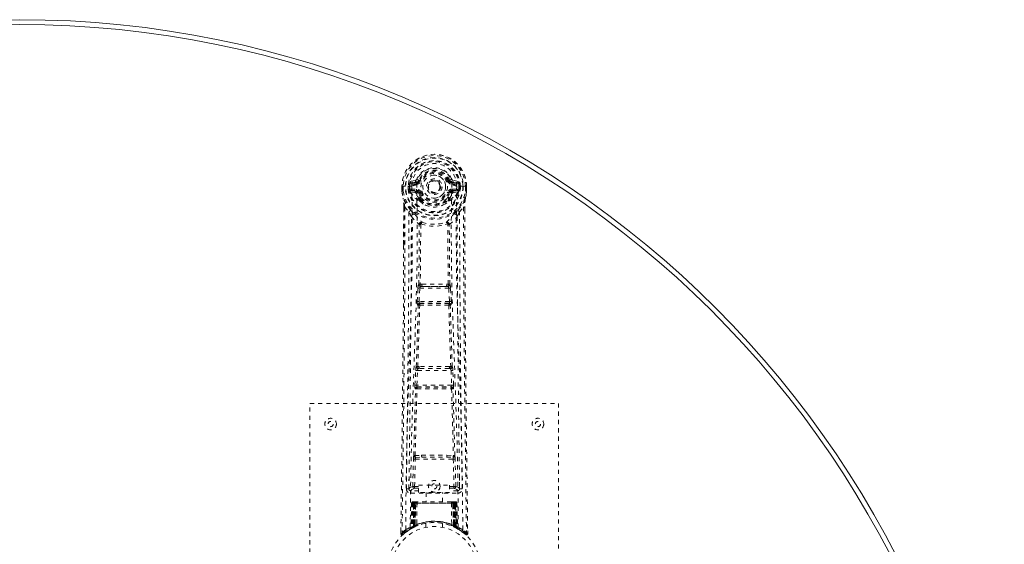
# Model space of a CAD drawing. Header units: inches. Extents: x 11.1 to 58.6, y 3.8 to 39.1.
# Tile 5 of 5: x 34.8 to 58.6, y 26.5 to 39.1. Entities that reach past the tile are written whole.
import ezdxf

# ---------------------------------------------------------------- set-up
doc = ezdxf.new("R2010")
doc.units = ezdxf.units.IN
doc.header["$MEASUREMENT"] = 0
doc.linetypes.add('SLD-Dashed', pattern=[0.075, 0.05, -0.025])
doc.linetypes.add('SLD-Solid', pattern=[0])

msp = doc.modelspace()

# ---------------------------------------------------------------- linework, layer by layer
at = {"color": 7, "linetype": 'SLD-Dashed', "lineweight": 0}
for p, q in [((44.357, 35.241), (44.239, 35.218)), ((44.269, 35.182), (44.385, 35.202)), ((44.269, 35.182), (44.269, 35.152)), ((44.385, 35.182), (44.269, 35.182)), ((44.385, 35.152), (44.269, 35.152)), ((44.385, 35.202), (44.385, 35.182)), ((44.385, 35.152), (44.385, 35.182)), ((44.445, 35.246), (44.39, 35.268)), ((44.445, 35.246), (44.467, 35.236)), ((45.161, 35.236), (45.183, 35.246)), ((45.183, 35.246), (45.187, 35.238)), ((45.243, 35.202), (45.359, 35.182)), ((45.243, 35.202), (45.243, 35.182)), ((45.359, 35.182), (45.243, 35.182)), ((45.243, 35.152), (45.243, 35.182)), ((45.359, 35.152), (45.243, 35.152)), ((45.39, 35.218), (45.271, 35.241)), ((45.359, 35.152), (45.359, 35.182)), ((44.034, 35.1), (44.034, 34.984)), ((44.038, 35.1), (44.034, 35.1)), ((44.034, 34.984), (44.035, 34.98)), ((44.036, 35.101), (44.036, 34.984)), ((44.092, 35.1), (44.038, 35.1)), ((44.064, 35.098), (44.064, 34.984)), ((44.115, 35.1), (44.092, 35.1)), ((44.273, 35.1), (44.115, 35.1)), ((44.186, 35.027), (44.186, 35.097)), ((44.186, 35.027), (44.215, 35.028)), ((44.186, 35.027), (44.186, 35.027)), ((44.221, 35.098), (44.215, 35.097)), ((44.215, 35.097), (44.215, 35.028)), ((44.215, 35.027), (44.221, 35.009)), ((44.221, 35.019), (44.221, 35.098)), ((44.221, 35.009), (44.221, 35.019)), ((44.227, 34.982), (44.231, 34.978)), ((44.231, 34.978), (44.231, 34.977)), ((44.231, 34.977), (44.231, 34.977)), ((44.241, 34.966), (44.231, 34.977)), ((44.241, 34.966), (44.356, 34.945)), ((44.255, 35.03), (44.255, 35)), ((44.255, 35.03), (44.385, 35.03)), ((44.385, 34.975), (44.255, 35)), ((44.255, 35), (44.385, 35)), ((44.385, 35.03), (44.385, 35)), ((44.385, 34.975), (44.385, 35)), ((44.391, 35.135), (44.391, 35.137)), ((44.467, 34.945), (44.44, 34.934)), ((44.97, 35.099), (44.971, 35.091)), ((44.971, 35.091), (44.97, 35.075)), ((45.188, 34.934), (45.161, 34.945)), ((45.238, 35.137), (45.237, 35.135)), ((45.243, 35.03), (45.243, 35)), ((45.243, 35.03), (45.373, 35.03)), ((45.373, 35), (45.243, 34.975)), ((45.243, 34.975), (45.243, 35)), ((45.243, 35), (45.373, 35)), ((45.272, 34.945), (45.387, 34.966)), ((45.514, 35.1), (45.355, 35.1)), ((45.373, 35), (45.373, 35.03)), ((45.397, 34.978), (45.387, 34.966)), ((45.387, 34.966), (45.387, 34.966)), ((45.387, 34.966), (45.387, 34.966)), ((45.397, 34.978), (45.401, 34.982)), ((45.407, 35.098), (45.413, 35.097)), ((45.408, 35.019), (45.407, 35.098)), ((45.413, 35.027), (45.407, 35.009)), ((45.407, 35.009), (45.408, 35.019)), ((45.413, 35.028), (45.413, 35.097)), ((45.413, 35.028), (45.443, 35.027)), ((45.443, 35.098), (45.443, 35.027)), ((45.443, 35.098), (45.443, 35.098)), ((45.443, 35.027), (45.443, 35.027)), ((45.537, 35.1), (45.514, 35.1)), ((45.59, 35.1), (45.537, 35.1)), ((45.564, 34.984), (45.564, 35.098)), ((45.594, 35.1), (45.59, 35.1)), ((45.592, 34.984), (45.592, 35.101)), ((45.594, 35.1), (45.594, 34.984)), ((45.594, 34.98), (45.594, 34.984)), ((44.446, 34.784), (44.446, 34.803)), ((44.465, 34.738), (44.453, 34.756)), ((44.469, 34.808), (44.469, 34.79)), ((45.159, 34.79), (45.159, 34.808)), ((45.175, 34.756), (45.163, 34.738)), ((45.182, 34.784), (45.183, 34.803)), ((44.077, 34.599), (44.074, 33.675)), ((44.078, 33.675), (44.078, 34.599)), ((44.106, 34.598), (44.203, 34.482)), ((45.426, 34.482), (45.522, 34.598)), ((45.55, 34.545), (45.55, 34.599)), ((45.551, 34.599), (45.551, 34.546)), ((44.487, 34.18), (44.487, 34.18)), ((45.142, 34.18), (45.142, 34.18)), ((44.404, 32.327), (44.42, 32.644)), ((44.448, 32.324), (44.465, 32.642)), ((44.465, 32.642), (45.164, 32.642)), ((44.515, 32.74), (44.475, 32.74)), ((44.483, 32.686), (44.522, 32.687)), ((45.106, 32.687), (44.522, 32.687)), ((45.106, 32.687), (45.145, 32.686)), ((45.153, 32.74), (45.113, 32.74)), ((45.164, 32.642), (45.18, 32.324)), ((45.224, 32.327), (45.208, 32.644)), ((45.18, 32.324), (44.448, 32.324)), ((44.427, 32.232), (44.413, 32.237)), ((44.472, 32.275), (44.457, 32.28)), ((44.457, 32.28), (45.171, 32.28)), ((45.171, 32.28), (45.156, 32.275)), ((45.201, 32.232), (45.215, 32.237)), ((44.349, 30.309), (44.366, 30.662)), ((44.393, 30.307), (44.411, 30.659)), ((44.411, 30.659), (45.218, 30.659)), ((44.448, 30.756), (44.416, 30.755)), ((44.457, 30.704), (44.426, 30.704)), ((45.171, 30.704), (44.457, 30.704)), ((45.171, 30.704), (45.203, 30.704)), ((45.212, 30.755), (45.18, 30.756)), ((45.218, 30.659), (45.235, 30.307)), ((45.279, 30.309), (45.262, 30.662)), ((44.355, 30.219), (44.363, 30.216)), ((45.235, 30.307), (44.393, 30.307)), ((44.408, 30.258), (44.4, 30.262)), ((44.4, 30.262), (45.228, 30.262)), ((45.228, 30.262), (45.22, 30.258)), ((45.265, 30.216), (45.273, 30.219)), ((41.814, 21.867), (41.814, 29.867)), ((41.814, 29.867), (47.814, 29.867)), ((47.814, 29.867), (47.814, 21.867)), ((44.295, 27.864), (44.311, 28.525)), ((44.34, 27.863), (44.356, 28.524)), ((44.353, 28.609), (44.509, 28.616)), ((44.356, 28.524), (45.273, 28.524)), ((44.364, 28.565), (44.516, 28.567)), ((44.516, 28.567), (45.112, 28.567)), ((45.112, 28.567), (45.265, 28.565)), ((45.119, 28.616), (45.275, 28.609)), ((45.273, 28.524), (45.288, 27.863)), ((45.333, 27.864), (45.317, 28.525)), ((44.205, 28.096), (44.202, 27.809)), ((45.426, 27.809), (45.423, 28.097)), ((44.201, 27.807), (44.203, 27.799)), ((44.34, 27.818), (44.34, 27.863)), ((44.34, 27.863), (44.434, 27.863)), ((44.34, 27.818), (44.434, 27.818)), ((44.434, 27.894), (45.184, 27.894)), ((44.434, 27.714), (44.434, 27.894)), ((45.184, 27.894), (45.184, 27.714)), ((45.184, 27.863), (45.288, 27.863)), ((45.184, 27.818), (45.288, 27.818)), ((45.288, 27.818), (45.288, 27.863)), ((45.425, 27.799), (45.427, 27.807)), ((44.246, 27.761), (44.246, 27.701)), ((44.434, 27.761), (44.246, 27.761)), ((44.246, 27.701), (45.382, 27.701)), ((45.184, 27.714), (44.434, 27.714)), ((44.619, 27.714), (44.619, 27.492)), ((45.009, 27.492), (45.009, 27.714)), ((45.382, 27.761), (45.184, 27.761)), ((45.382, 27.701), (45.382, 27.761)), ((44.268, 27.463), (44.247, 26.857)), ((44.282, 27.463), (44.261, 26.865)), ((44.282, 27.463), (44.268, 27.463)), ((44.3, 27.463), (44.279, 26.876)), ((44.302, 27.466), (44.28, 26.873)), ((44.367, 27.463), (44.3, 27.463)), ((44.307, 27.463), (44.307, 26.906)), ((44.314, 27.463), (44.307, 27.463)), ((44.315, 27.492), (44.308, 27.492)), ((44.321, 27.492), (44.311, 27.492)), ((44.314, 27.463), (45.314, 27.463)), ((44.314, 26.909), (44.314, 27.463)), ((44.32, 26.912), (44.321, 27.463)), ((44.328, 27.492), (44.321, 27.492)), ((44.321, 27.463), (44.327, 27.463)), ((44.327, 27.463), (44.327, 26.916)), ((45.301, 27.463), (44.327, 27.463)), ((44.384, 27.492), (44.33, 27.492)), ((44.339, 27.463), (44.339, 26.921)), ((44.345, 27.463), (44.339, 27.463)), ((44.346, 27.492), (44.34, 27.492)), ((44.345, 27.463), (45.283, 27.463)), ((44.345, 26.924), (44.345, 27.463)), ((44.346, 27.492), (44.384, 27.492)), ((44.348, 26.911), (44.367, 27.463)), ((44.368, 27.463), (44.349, 26.912)), ((44.367, 27.463), (44.368, 27.463)), ((44.398, 27.463), (44.394, 26.941)), ((44.405, 27.492), (44.398, 27.492)), ((45.23, 27.463), (44.398, 27.463)), ((45.223, 27.492), (44.405, 27.492)), ((45.231, 27.492), (45.223, 27.492)), ((45.23, 27.463), (45.234, 26.941)), ((45.298, 27.492), (45.244, 27.492)), ((45.244, 27.492), (45.282, 27.492)), ((45.279, 26.912), (45.26, 27.463)), ((45.26, 27.463), (45.261, 27.463)), ((45.261, 27.463), (45.28, 26.911)), ((45.328, 27.463), (45.261, 27.463)), ((45.288, 27.492), (45.282, 27.492)), ((45.289, 27.463), (45.283, 27.463)), ((45.283, 27.463), (45.283, 26.924)), ((45.289, 26.921), (45.289, 27.463)), ((45.307, 27.492), (45.3, 27.492)), ((45.301, 26.916), (45.301, 27.463)), ((45.301, 27.463), (45.307, 27.463)), ((45.317, 27.492), (45.307, 27.492)), ((45.307, 27.463), (45.308, 26.912)), ((45.32, 27.492), (45.313, 27.492)), ((45.321, 27.463), (45.314, 27.463)), ((45.314, 27.463), (45.314, 26.909)), ((45.321, 26.906), (45.321, 27.463)), ((45.348, 26.873), (45.326, 27.466)), ((45.328, 27.463), (45.349, 26.876)), ((45.347, 27.463), (45.367, 26.865)), ((45.36, 27.463), (45.347, 27.463)), ((45.36, 27.463), (45.381, 26.857)), ((44.233, 26.833), (44.246, 26.841)), ((44.247, 26.857), (44.261, 26.865)), ((44.264, 26.851), (44.331, 26.885)), ((44.279, 26.876), (44.348, 26.911)), ((44.307, 26.906), (44.314, 26.909)), ((44.32, 26.88), (44.307, 26.906)), ((44.32, 26.88), (44.311, 26.876)), ((44.327, 26.883), (44.314, 26.909)), ((44.327, 26.916), (44.32, 26.912)), ((44.333, 26.886), (44.32, 26.912)), ((44.327, 26.883), (44.32, 26.88)), ((44.324, 26.882), (44.333, 26.886)), ((44.339, 26.889), (44.327, 26.916)), ((44.331, 26.885), (44.332, 26.886)), ((44.332, 26.886), (44.339, 26.889)), ((44.339, 26.921), (44.345, 26.924)), ((44.351, 26.895), (44.339, 26.921)), ((44.357, 26.897), (44.345, 26.924)), ((44.349, 26.912), (44.348, 26.911)), ((44.357, 26.897), (44.351, 26.895)), ((44.614, 26.974), (44.614, 26.878)), ((45.014, 26.878), (45.014, 26.974)), ((45.283, 26.924), (45.271, 26.897)), ((45.277, 26.895), (45.271, 26.897)), ((45.289, 26.921), (45.277, 26.895)), ((45.28, 26.911), (45.279, 26.912)), ((45.28, 26.911), (45.349, 26.876)), ((45.283, 26.924), (45.289, 26.921)), ((45.301, 26.916), (45.289, 26.889)), ((45.308, 26.912), (45.295, 26.886)), ((45.296, 26.886), (45.297, 26.885)), ((45.297, 26.885), (45.312, 26.878)), ((45.308, 26.912), (45.301, 26.916)), ((45.314, 26.909), (45.301, 26.883)), ((45.309, 26.88), (45.301, 26.883)), ((45.321, 26.906), (45.309, 26.88)), ((45.335, 26.866), (45.309, 26.88)), ((45.314, 26.909), (45.321, 26.906)), ((45.329, 26.869), (45.364, 26.851)), ((45.367, 26.865), (45.381, 26.857)), ((45.376, 26.845), (45.39, 26.837)), ((45.382, 26.841), (45.396, 26.833)), ((44.008, 26.792), (44.007, 26.725)), ((44.007, 26.725), (44.037, 26.725)), ((44.008, 26.792), (44.008, 26.726)), ((44.01, 26.789), (44.009, 26.725)), ((44.057, 26.704), (44.098, 26.738)), ((45.529, 26.738), (45.572, 26.704)), ((45.591, 26.725), (45.571, 26.703)), ((45.621, 26.726), (45.62, 26.793))]:
    msp.add_line(p, q, dxfattribs=at)
at = {"color": 7, "linetype": 'SLD-Dashed', "lineweight": 0, "flags": 128}
for points in [[(44.391, 35.137), (44.397, 35.214), (44.42, 35.288), (44.459, 35.357), (44.512, 35.417), (44.577, 35.466), (44.651, 35.502), (44.731, 35.524), (44.814, 35.531), (44.897, 35.524), (44.977, 35.502), (45.051, 35.466), (45.116, 35.417), (45.169, 35.357), (45.208, 35.288), (45.232, 35.214), (45.238, 35.137)], [(44.269, 35.152), (44.246, 35.156), (44.226, 35.169)], [(44.385, 35.202), (44.422, 35.216), (44.436, 35.23)], [(44.436, 35.23), (44.441, 35.237), (44.445, 35.246)], [(44.495, 35.225), (44.49, 35.227), (44.485, 35.229), (44.48, 35.231), (44.476, 35.233), (44.472, 35.234), (44.47, 35.235), (44.468, 35.236), (44.467, 35.236)], [(45.133, 35.225), (45.138, 35.227), (45.143, 35.229), (45.148, 35.231), (45.152, 35.233), (45.156, 35.234), (45.158, 35.235), (45.16, 35.236), (45.161, 35.236)], [(45.402, 35.169), (45.382, 35.156), (45.359, 35.152)], [(44.034, 35.1), (44.034, 35.1), (44.035, 35.1), (44.038, 35.1), (44.041, 35.099), (44.046, 35.099), (44.052, 35.099), (44.058, 35.098), (44.064, 35.098)], [(44.034, 34.984), (44.047, 34.887), (44.063, 34.81)], [(44.064, 34.984), (44.058, 34.984), (44.052, 34.984), (44.046, 34.984), (44.041, 34.984), (44.038, 34.984), (44.035, 34.984), (44.034, 34.984), (44.034, 34.984)], [(44.035, 34.98), (44.036, 34.98), (44.037, 34.98), (44.04, 34.981), (44.044, 34.981), (44.048, 34.982), (44.053, 34.982), (44.059, 34.983), (44.064, 34.984)], [(44.035, 34.98), (44.046, 34.89), (44.065, 34.799)], [(44.126, 26.819), (44.134, 27.866), (44.153, 28.911), (44.182, 29.953), (44.218, 30.991), (44.252, 32.025), (44.277, 33.055), (44.286, 34.08), (44.273, 35.1)], [(44.215, 35.027), (44.215, 35.028), (44.215, 35.028)], [(44.221, 35.019), (44.237, 35.027), (44.255, 35.03)], [(44.235, 26.874), (44.244, 27.919), (44.265, 28.962), (44.297, 30.002), (44.335, 31.037), (44.371, 32.068), (44.397, 33.095), (44.405, 34.117), (44.391, 35.134)], [(44.383, 34.923), (44.37, 34.94), (44.356, 34.945)], [(44.446, 34.803), (44.413, 34.855), (44.383, 34.923)], [(44.44, 34.934), (44.468, 34.87), (44.498, 34.821)], [(44.495, 34.957), (44.49, 34.954), (44.485, 34.952), (44.48, 34.95), (44.476, 34.949), (44.472, 34.947), (44.47, 34.946), (44.468, 34.945), (44.467, 34.945)], [(45.131, 34.821), (45.16, 34.87), (45.188, 34.934)], [(45.133, 34.957), (45.138, 34.954), (45.143, 34.952), (45.148, 34.95), (45.152, 34.949), (45.156, 34.947), (45.158, 34.946), (45.16, 34.945), (45.161, 34.945)], [(45.183, 34.803), (45.215, 34.855), (45.245, 34.923)], [(45.393, 26.874), (45.384, 27.919), (45.363, 28.962), (45.331, 30.002), (45.293, 31.038), (45.257, 32.069), (45.231, 33.096), (45.223, 34.118), (45.237, 35.134)], [(45.245, 34.923), (45.258, 34.94), (45.272, 34.945)], [(45.502, 26.819), (45.494, 27.866), (45.475, 28.911), (45.446, 29.953), (45.411, 30.991), (45.376, 32.025), (45.351, 33.055), (45.343, 34.08), (45.355, 35.1)], [(45.373, 35.03), (45.391, 35.027), (45.408, 35.019)], [(45.413, 35.097), (45.416, 35.098), (45.423, 35.098), (45.432, 35.098), (45.443, 35.098)], [(45.413, 35.028), (45.413, 35.028), (45.413, 35.027)], [(45.563, 34.799), (45.58, 34.879), (45.594, 34.98)], [(45.564, 35.098), (45.57, 35.098), (45.577, 35.099), (45.582, 35.099), (45.587, 35.099), (45.59, 35.1), (45.593, 35.1), (45.594, 35.1), (45.594, 35.1)], [(45.594, 34.984), (45.594, 34.984), (45.593, 34.984), (45.59, 34.984), (45.587, 34.984), (45.582, 34.984), (45.577, 34.984), (45.57, 34.984), (45.564, 34.984)], [(45.594, 34.98), (45.593, 34.98), (45.591, 34.98), (45.588, 34.981), (45.584, 34.981), (45.58, 34.982), (45.575, 34.982), (45.57, 34.983), (45.564, 34.984)], [(45.594, 34.984), (45.581, 34.887), (45.565, 34.81)], [(44.063, 34.81), (44.063, 34.805), (44.065, 34.799)], [(44.245, 34.521), (44.144, 34.645), (44.065, 34.799)], [(44.465, 34.738), (44.539, 34.68), (44.597, 34.651)], [(45.032, 34.651), (45.089, 34.68), (45.163, 34.738)], [(45.383, 34.521), (45.484, 34.645), (45.563, 34.799)], [(45.563, 34.799), (45.565, 34.805), (45.565, 34.81)], [(44.106, 34.598), (44.105, 33.132), (44.096, 31.66), (44.081, 30.213), (44.079, 29.992), (44.076, 29.762), (44.074, 29.559), (44.071, 29.36), (44.069, 29.145), (44.067, 28.995), (44.065, 28.838), (44.063, 28.681), (44.061, 28.564), (44.059, 28.424), (44.057, 28.262), (44.053, 27.929), (44.05, 27.725), (44.047, 27.47), (44.044, 27.209), (44.04, 26.96), (44.037, 26.725)], [(44.077, 34.599), (44.076, 34.599), (44.077, 34.599), (44.08, 34.598), (44.084, 34.598), (44.089, 34.598), (44.094, 34.598), (44.101, 34.598), (44.106, 34.598)], [(44.203, 34.482), (44.202, 33.962), (44.201, 33.429), (44.198, 32.883), (44.194, 32.369), (44.19, 31.839), (44.185, 31.287), (44.18, 30.798), (44.177, 30.541), (44.173, 30.268), (44.17, 29.979), (44.166, 29.675), (44.162, 29.4), (44.159, 29.159), (44.157, 28.968), (44.154, 28.753), (44.151, 28.512), (44.148, 28.287), (44.145, 28.094), (44.143, 27.934), (44.141, 27.807)], [(45.487, 27.807), (45.485, 27.943), (45.483, 28.115), (45.48, 28.324), (45.477, 28.569), (45.473, 28.818), (45.471, 29.037), (45.469, 29.191), (45.467, 29.329), (45.465, 29.45), (45.463, 29.606), (45.461, 29.769), (45.459, 29.925), (45.449, 30.738), (45.441, 31.556), (45.433, 32.529), (45.427, 33.519), (45.426, 34.482)], [(45.522, 34.598), (45.528, 34.598), (45.534, 34.598), (45.539, 34.598), (45.545, 34.598), (45.548, 34.598), (45.551, 34.599), (45.552, 34.599), (45.551, 34.599)], [(45.522, 34.598), (45.523, 33.134), (45.532, 31.66), (45.547, 30.213), (45.55, 29.966), (45.553, 29.707), (45.555, 29.492), (45.558, 29.263), (45.561, 29.013), (45.565, 28.742), (45.568, 28.524), (45.571, 28.261), (45.575, 27.937), (45.578, 27.727), (45.581, 27.469), (45.585, 27.207), (45.588, 26.959), (45.591, 26.725)], [(45.551, 34.546), (45.56, 31.976), (45.587, 29.351), (45.621, 26.725)], [(44.262, 34.369), (44.348, 34.269), (44.449, 34.181)], [(44.34, 34.433), (44.349, 34.424), (44.355, 34.418)], [(44.497, 34.191), (44.491, 34.2), (44.485, 34.206), (44.477, 34.209), (44.469, 34.209), (44.461, 34.206), (44.455, 34.2), (44.451, 34.191), (44.449, 34.181)], [(45.18, 34.181), (45.178, 34.191), (45.173, 34.2), (45.167, 34.206), (45.159, 34.209), (45.151, 34.209), (45.144, 34.206), (45.137, 34.2), (45.132, 34.191)], [(45.18, 34.181), (45.28, 34.269), (45.366, 34.369)], [(45.273, 34.418), (45.279, 34.424), (45.288, 34.433)], [(44.439, 32.733), (44.45, 33.454), (44.451, 34.172)], [(44.487, 34.18), (44.485, 33.461), (44.475, 32.74)], [(45.153, 32.74), (45.143, 33.461), (45.142, 34.18)], [(45.189, 32.733), (45.179, 33.454), (45.177, 34.172)], [(44.074, 33.675), (44.069, 31.976), (44.041, 29.351), (44.008, 26.792)], [(44.42, 32.644), (44.425, 32.644), (44.436, 32.643), (44.45, 32.643), (44.465, 32.642)], [(44.483, 32.686), (44.482, 32.686), (44.48, 32.685), (44.477, 32.682), (44.472, 32.672), (44.467, 32.658), (44.465, 32.642)], [(44.515, 32.74), (44.814, 32.742), (45.113, 32.74)], [(44.522, 32.687), (44.814, 32.688), (45.106, 32.687)], [(45.164, 32.642), (45.178, 32.643), (45.192, 32.643), (45.203, 32.644), (45.208, 32.644)], [(44.404, 32.327), (44.409, 32.326), (44.419, 32.326), (44.433, 32.325), (44.448, 32.324)], [(44.457, 32.28), (44.453, 32.283), (44.449, 32.293), (44.448, 32.3), (44.448, 32.308), (44.448, 32.316), (44.448, 32.324)], [(45.18, 32.324), (45.181, 32.316), (45.181, 32.308), (45.18, 32.3), (45.179, 32.293), (45.176, 32.283), (45.171, 32.28)], [(45.18, 32.324), (45.195, 32.325), (45.209, 32.326), (45.219, 32.326), (45.224, 32.327)], [(44.381, 30.751), (44.406, 31.493), (44.427, 32.232)], [(44.416, 30.755), (44.441, 31.498), (44.463, 32.238)], [(45.165, 32.238), (45.187, 31.498), (45.212, 30.755)], [(45.247, 30.751), (45.223, 31.493), (45.201, 32.232)], [(44.366, 30.662), (44.368, 30.694), (44.369, 30.696)], [(44.366, 30.662), (44.371, 30.661), (44.381, 30.661), (44.395, 30.66), (44.411, 30.659)], [(45.218, 30.659), (45.233, 30.66), (45.247, 30.661), (45.258, 30.661), (45.262, 30.662)], [(45.262, 30.662), (45.26, 30.694), (45.259, 30.696)], [(44.319, 28.607), (44.339, 29.413), (44.363, 30.216)], [(44.349, 30.309), (44.354, 30.309), (44.364, 30.308), (44.378, 30.308), (44.393, 30.307)], [(44.353, 28.609), (44.373, 29.415), (44.398, 30.219)], [(45.231, 30.219), (45.255, 29.415), (45.275, 28.609)], [(45.235, 30.307), (45.25, 30.308), (45.264, 30.308), (45.275, 30.309), (45.279, 30.309)], [(45.309, 28.607), (45.289, 29.413), (45.265, 30.216)], [(44.311, 28.525), (44.315, 28.525), (44.326, 28.525), (44.34, 28.524), (44.356, 28.524)], [(44.509, 28.616), (44.814, 28.616), (45.119, 28.616)], [(44.516, 28.567), (44.814, 28.567), (45.112, 28.567)], [(45.273, 28.524), (45.288, 28.524), (45.302, 28.525), (45.313, 28.525), (45.317, 28.525)], [(44.295, 27.864), (44.226, 27.835), (44.201, 27.807)], [(44.246, 27.761), (44.271, 27.79), (44.34, 27.818)], [(44.295, 27.864), (44.3, 27.864), (44.31, 27.864), (44.324, 27.863), (44.34, 27.863)], [(45.288, 27.863), (45.304, 27.863), (45.318, 27.864), (45.328, 27.864), (45.333, 27.864)], [(45.288, 27.818), (45.357, 27.79), (45.382, 27.761)], [(45.427, 27.807), (45.402, 27.835), (45.333, 27.864)], [(44.268, 27.463), (44.271, 27.463), (44.279, 27.463), (44.292, 27.463), (44.307, 27.463)], [(44.321, 27.463), (44.306, 27.463), (44.294, 27.463), (44.285, 27.463), (44.282, 27.463)], [(44.3, 27.463), (44.3, 27.463), (44.302, 27.463), (44.305, 27.463), (44.31, 27.463), (44.316, 27.463), (44.323, 27.463), (44.331, 27.463), (44.339, 27.463)], [(44.398, 27.463), (44.387, 27.463), (44.378, 27.463), (44.371, 27.463), (44.368, 27.463)], [(45.26, 27.463), (45.257, 27.463), (45.251, 27.463), (45.241, 27.463), (45.23, 27.463)], [(45.289, 27.463), (45.297, 27.463), (45.305, 27.463), (45.312, 27.463), (45.318, 27.463), (45.323, 27.463), (45.326, 27.463), (45.328, 27.463), (45.328, 27.463)], [(45.299, 27.492), (45.299, 27.492), (45.297, 27.492)], [(45.347, 27.463), (45.343, 27.463), (45.335, 27.463), (45.322, 27.463), (45.307, 27.463)], [(45.321, 27.463), (45.336, 27.463), (45.349, 27.463), (45.357, 27.463), (45.36, 27.463)], [(45.328, 27.462), (45.327, 27.469), (45.327, 27.471)], [(45.35, 26.868), (45.349, 26.874), (45.349, 26.876)], [(45.387, 26.84), (45.381, 26.851), (45.376, 26.865)], [(44.011, 26.726), (44.012, 26.718), (44.016, 26.71), (44.021, 26.704), (44.027, 26.699), (44.034, 26.696), (44.042, 26.695), (44.049, 26.697), (44.055, 26.701)], [(44.058, 26.703), (44.09, 26.731), (44.098, 26.738)], [(45.572, 26.705), (45.579, 26.701), (45.587, 26.699), (45.596, 26.698), (45.604, 26.7), (45.61, 26.703), (45.616, 26.709), (45.619, 26.715), (45.62, 26.723)], [(45.621, 26.725), (45.62, 26.726), (45.618, 26.726), (45.612, 26.725), (45.602, 26.725), (45.596, 26.725), (45.591, 26.725)]]:
    msp.add_lwpolyline(points, dxfattribs=at)
at = {"color": 7, "linetype": 'SLD-Dashed', "lineweight": 0}
for centre, radius in [((44.814, 35.091), 0.7), ((44.814, 35.091), 0.69), ((44.814, 35.091), 0.623), ((44.814, 35.091), 0.32), ((44.814, 35.091), 0.275), ((44.814, 35.091), 0.188), ((44.814, 35.091), 0.157), ((44.814, 35.091), 0.142), ((44.814, 35.091), 0.139), ((44.814, 35.091), 0.138), ((42.314, 29.367), 0.14), ((47.314, 29.367), 0.14), ((42.314, 29.367), 0.0625), ((47.314, 29.367), 0.0625), ((44.814, 27.867), 0.14), ((44.814, 27.867), 0.0625), ((44.814, 25.867), 1.125), ((44.814, 25.867), 1.03)]:
    msp.add_circle(centre, radius, dxfattribs=at)
at = {"color": 7, "linetype": 'SLD-Solid', "lineweight": 15}
for radius, start, end in [(23.75, 0, 180), (23.632, 0.2864, 179.7136), (23.632, 0.2864, 179.7136)]:
    msp.add_arc((34.814, 15.367), radius, start, end, dxfattribs=at)
at = {"color": 7, "linetype": 'SLD-Dashed', "lineweight": 0}
for centre, radius, start, end in [((44.814, 35.091), 0.78, 0, 179.3038), ((44.814, 35.091), 0.78, 0.7166, 179.2834), ((44.814, 35.091), 0.75, 0.5685, 179.4315), ((44.814, 35.091), 0.629, 0.6527, 179.3473), ((44.814, 35.091), 0.599, 0.6527, 179.3473), ((44.814, 35.106), 0.541, 359.3501, 180.6499), ((44.814, 35.091), 0.459, 22.774, 157.226), ((44.814, 35.091), 0.4, 22.774, 157.226), ((44.814, 35.091), 0.376, 22.774, 157.226), ((44.814, 35.091), 0.346, 22.7741, 157.2259), ((44.814, 35.091), 0.593, 172.3909, 179.3289), ((44.43, 35.142), 0.206, 158.3449, 172.3374), ((44.268, 35.212), 0.0299, 167.8925, 271.9516), ((44.386, 35.232), 0.0301, 162.3495, 268.576), ((44.349, 35.286), 0.0453, 281.2456, 337.5784), ((44.385, 35.271), 0.089, 270, 337.226), ((44.385, 35.271), 0.119, 270.0001, 337.2262), ((44.814, 35.091), 0.275, 90.0001, 269.9999), ((44.814, 35.091), 0.275, 270.0001, 89.9999), ((45.243, 35.271), 0.119, 202.7738, 269.9999), ((45.243, 35.271), 0.089, 202.774, 270), ((45.783, 33.893), 1.479, 111.6247, 113.9233), ((45.249, 35.273), 0.0715, 209.6339, 265.2045), ((45.28, 35.286), 0.0454, 202.4823, 258.6937), ((45.242, 35.232), 0.0301, 271.4251, 17.6494), ((45.36, 35.212), 0.0299, 268.0474, 12.1085), ((45.198, 35.142), 0.206, 7.6626, 21.6551), ((44.814, 35.091), 0.593, 0.6711, 7.6091), ((44.064, 34.984), 0.03, 180.0028, 185.051), ((44.814, 35.091), 0.787, 188.0937, 351.9063), ((44.814, 35.091), 0.758, 188.0937, 351.9063), ((44.212, 36.147), 1.049, 268.5385, 270.1571), ((44.814, 35.091), 0.632, 185.8273, 354.1727), ((44.814, 35.091), 0.602, 186.0327, 353.9673), ((44.307, 35.016), 0.0864, 184.5748, 202.6849), ((44.255, 34.969), 0.0306, 89.0729, 154.5721), ((44.684, 35.187), 0.499, 204.8892, 243.9928), ((44.622, 35.188), 0.441, 210.2264, 246.4272), ((44.392, 34.913), 0.221, 90.3094, 122.5193), ((44.386, 34.945), 0.0299, 91.0993, 178.7769), ((44.414, 34.917), 0.031, 31.5714, 169.9019), ((44.385, 34.911), 0.119, 22.7741, 90), ((44.385, 34.911), 0.089, 22.774, 90), ((44.38, 34.91), 0.0649, 21.3177, 85.0787), ((44.814, 35.091), 0.376, 202.774, 337.226), ((44.814, 35.091), 0.346, 202.7739, 337.2261), ((44.814, 35.091), 0.157, 245.2931, 290.0155), ((45.243, 34.911), 0.119, 90, 157.2259), ((45.243, 34.911), 0.089, 90, 157.226), ((44.95, 35.182), 0.492, 295.7074, 335.4806), ((45.006, 35.189), 0.441, 293.5935, 329.7435), ((45.248, 34.91), 0.0649, 94.9215, 158.6821), ((45.214, 34.917), 0.031, 10.1791, 148.3484), ((45.232, 34.902), 0.233, 58.0385, 88.5927), ((45.242, 34.945), 0.0299, 1.1716, 88.9522), ((45.373, 34.969), 0.0306, 25.4279, 90.9271), ((45.292, 35.023), 0.116, 339.6334, 353.107), ((42.89, 34.629), 1.187, 358.5722, 8.7896), ((40.592, 33.981), 3.568, 9.9434, 13.2523), ((44.476, 34.8), 0.0305, 44.5494, 174.2833), ((44.468, 34.763), 0.0459, 88.3046, 118.8638), ((44.468, 34.744), 0.046, 88.2946, 118.8093), ((44.491, 34.781), 0.0448, 175.0855, 213.9444), ((44.504, 34.735), 0.0396, 127.1218, 174.8253), ((44.496, 34.786), 0.0347, 87.2662, 140.605), ((44.814, 35.103), 0.453, 220.4511, 319.5489), ((44.502, 34.791), 0.033, 181.8793, 228.3838), ((44.814, 35.13), 0.494, 227.4886, 312.5114), ((44.814, 35.084), 0.411, 219.7064, 320.2936), ((45.152, 34.8), 0.0305, 5.72, 135.4474), ((45.132, 34.786), 0.0347, 39.395, 92.7338), ((45.126, 34.791), 0.033, 311.6218, 358.1141), ((45.124, 34.735), 0.0396, 5.1743, 52.8776), ((45.16, 34.763), 0.0459, 61.1362, 91.6954), ((45.16, 34.744), 0.046, 61.1957, 91.7031), ((45.138, 34.781), 0.0448, 326.2216, 4.9346), ((49.036, 33.982), 3.568, 166.7475, 170.0567), ((46.738, 34.629), 1.187, 171.2121, 181.4271), ((44.536, 34.164), 0.461, 129.1729, 136.3366), ((39.483, 31.938), 5.362, 26.9684, 28.3323), ((45.795, 36.1), 2.213, 225.508, 228.8676), ((44.814, 35.071), 0.473, 242.6137, 297.3864), ((43.833, 36.1), 2.213, 311.1324, 314.4919), ((50.15, 31.935), 5.368, 151.6681, 153.0305), ((45.092, 34.164), 0.461, 43.6617, 50.8261), ((-455.267, 35.687), 499.531, 359.09606, 359.84881), ((44.323, 34.367), 0.0608, 58.0021, 177.4273), ((45.086, 34.93), 0.893, 214.989, 231.1477), ((44.509, 34.176), 0.0608, 73.7766, 175.9541), ((44.568, 34.174), 0.0738, 124.9811, 166.7571), ((44.814, 35.028), 0.844, 250.0602, 289.9397), ((44.542, 34.93), 0.893, 308.8528, 325.0105), ((45.119, 34.176), 0.0608, 4.0455, 106.2248), ((45.06, 34.174), 0.0738, 13.2392, 55.0233), ((45.306, 34.367), 0.0608, 2.571, 122.0026), ((544.91, 35.688), 499.545, 180.1512, 180.90393), ((44.437, 34.173), 0.0133, 356.7873, 33.9509), ((44.483, 34.109), 0.0709, 87.2862, 117.2773), ((44.499, 34.179), 0.0128, 102.3364, 173.369), ((44.814, 35.104), 0.966, 250.8187, 289.1819), ((45.129, 34.179), 0.0128, 6.6409, 77.667), ((45.145, 34.109), 0.0708, 62.7143, 92.7161), ((45.191, 34.173), 0.0133, 146.0899, 183.2904), ((44.601, 32.653), 0.181, 153.5375, 182.7737), ((44.469, 32.666), 0.0735, 85.5119, 114.1497), ((44.485, 32.732), 0.0457, 178.2711, 268.1457), ((44.578, 32.729), 0.104, 173.8605, 204.0309), ((44.614, 32.727), 0.101, 172.2356, 203.4728), ((45.014, 32.727), 0.101, 336.5272, 7.7644), ((45.05, 32.729), 0.104, 335.9677, 6.1397), ((45.143, 32.732), 0.0457, 271.8538, 1.7286), ((45.106, 32.644), 0.0575, 357.8249, 47.5862), ((45.159, 32.667), 0.073, 65.7454, 94.5974), ((45.027, 32.653), 0.181, 357.2178, 26.4671), ((44.564, 32.298), 0.163, 169.7781, 201.8738), ((45.064, 32.298), 0.163, 338.1263, 10.2205), ((44.458, 32.234), 0.0451, 90.8614, 176.7719), ((44.472, 32.23), 0.0451, 90.8956, 176.6073), ((44.457, 32.164), 0.0749, 85.0962, 112.9448), ((44.52, 32.244), 0.0574, 147.5012, 185.9288), ((44.814, 69.603), 37.367, 269.4615, 270.5382), ((44.814, 64.87), 32.597, 269.3981, 270.6019), ((45.156, 32.23), 0.0451, 3.3919, 89.1052), ((45.108, 32.244), 0.0578, 354.2237, 32.3463), ((45.172, 32.163), 0.075, 67.0763, 94.8903), ((45.17, 32.234), 0.0451, 3.2281, 89.1386), ((44.505, 30.694), 0.136, 155.3347, 179.2487), ((44.408, 30.671), 0.0843, 84.8695, 108.7993), ((44.426, 30.749), 0.0448, 177.9352, 222.9066), ((44.425, 30.746), 0.0424, 220.4446, 270.418), ((44.478, 30.661), 0.068, 141.1057, 181.6324), ((44.502, 30.745), 0.0869, 173.4626, 208.3382), ((44.529, 30.743), 0.0814, 171.2448, 208.6903), ((44.814, -2.034), 32.792, 89.3607, 90.6393), ((44.814, -2.65), 33.356, 89.387, 90.613), ((45.1, 30.743), 0.0814, 331.3084, 8.7541), ((45.126, 30.745), 0.0867, 331.6245, 6.5728), ((45.202, 30.75), 0.0456, 271.2544, 1.8237), ((45.15, 30.661), 0.068, 358.3626, 38.9051), ((45.22, 30.672), 0.0837, 71.1203, 95.2112), ((45.124, 30.694), 0.136, 0.7169, 24.7108), ((44.555, 30.278), 0.209, 171.5849, 196.4935), ((44.4, 30.217), 0.0451, 90.5942, 177.0805), ((44.408, 30.213), 0.0451, 90.621, 177.012), ((44.39, 30.129), 0.0908, 85.1437, 107.0294), ((44.448, 30.292), 0.0563, 164.2657, 211.7586), ((44.452, 30.226), 0.0546, 143.5199, 186.9879), ((44.814, 66.865), 36.648, 269.3489, 270.651), ((44.814, 63.071), 32.816, 269.2909, 270.7091), ((45.22, 30.213), 0.0451, 2.9876, 89.3794), ((45.176, 30.226), 0.055, 353.1608, 36.3314), ((45.18, 30.292), 0.0563, 328.2414, 15.7343), ((45.228, 30.217), 0.0451, 2.9195, 89.4058), ((45.238, 30.129), 0.091, 73.0017, 94.8398), ((45.073, 30.278), 0.209, 343.5084, 8.4118), ((44.712, 28.525), 0.401, 168.1484, 179.9213), ((44.345, 28.47), 0.139, 86.8585, 100.6174), ((44.365, 28.611), 0.0456, 184.1744, 268.246), ((44.463, 28.613), 0.111, 181.7822, 205.6625), ((44.461, 28.525), 0.105, 157.5277, 180.3671), ((44.597, 28.604), 0.0889, 172.3663, 204.393), ((45.031, 28.604), 0.0889, 335.6052, 7.6368), ((45.166, 28.613), 0.109, 334.2107, 358.3447), ((45.263, 28.611), 0.0456, 271.754, 355.8257), ((45.167, 28.525), 0.105, 359.6302, 22.4734), ((45.283, 28.469), 0.141, 79.4667, 93.0574), ((44.916, 28.525), 0.401, 0.0771, 11.8376), ((44.177, 29.404), 1.597, 268.7153, 270.8679), ((44.246, 27.806), 0.105, 179.2629, 269.9949), ((44.245, 27.803), 0.0423, 186.5688, 271.9621), ((44.34, 27.863), 0.0451, 179.0361, 269.5694), ((45.288, 27.863), 0.0451, 270.4306, 0.9007), ((45.382, 27.806), 0.105, 270.0051, 0.7371), ((45.383, 27.803), 0.0423, 268.0379, 353.4312), ((45.451, 29.404), 1.598, 269.1327, 271.2845), ((44.298, 27.462), 0.03, 90.005, 178.0049), ((44.329, 27.419), 0.0742, 106.7383, 144.053), ((44.312, 27.462), 0.03, 90.03, 178.0304), ((44.326, 27.326), 0.164, 91.7055, 100.6251), ((44.33, 27.462), 0.03, 90.0623, 178.0677), ((44.335, 27.456), 0.0356, 82.0676, 170.2934), ((44.728, 27.47), 0.414, 176.9702, 180.9821), ((44.906, 27.469), 0.586, 177.9645, 180.6067), ((44.754, 27.47), 0.426, 177.0624, 180.9549), ((44.783, 27.47), 0.444, 177.1775, 180.914), ((44.79, 27.47), 0.445, 177.1794, 180.9099), ((44.397, 27.462), 0.0299, 90.1865, 178.2035), ((44.398, 27.462), 0.0299, 90.186, 178.204), ((44.434, 27.469), 0.0369, 141.863, 189.6609), ((45.195, 27.469), 0.0354, 349.2783, 39.1978), ((45.23, 27.462), 0.0299, 1.7965, 89.8135), ((45.231, 27.462), 0.0299, 1.796, 89.8128), ((44.836, 27.47), 0.447, 359.0901, 2.8044), ((44.844, 27.47), 0.445, 359.0878, 2.8206), ((45.298, 27.462), 0.03, 1.93, 89.9389), ((44.875, 27.47), 0.426, 359.0451, 2.9376), ((44.722, 27.469), 0.586, 359.3933, 2.0355), ((45.302, 27.324), 0.166, 79.5992, 88.3404), ((44.9, 27.47), 0.414, 359.0179, 3.0298), ((45.317, 27.462), 0.03, 1.9673, 89.9712), ((45.299, 27.419), 0.0742, 35.9468, 73.2621), ((45.33, 27.462), 0.03, 1.9951, 89.995), ((44.814, 25.866), 1.158, 47.8705, 132.1289), ((44.802, 25.628), 1.37, 114.4308, 119.5496), ((44.814, 25.867), 1.127, 119.5108, 124.6489), ((44.217, 26.858), 0.03, 301.0441, 358.0177), ((44.814, 25.835), 1.19, 60.8884, 119.1116), ((44.276, 26.887), 0.0429, 196.9717, 245.8358), ((44.231, 26.866), 0.0299, 300.2739, 358.0946), ((44.8, 25.891), 1.1, 118.634, 120.2641), ((44.795, 26.243), 0.824, 126.3715, 131.7316), ((44.814, 25.867), 1.128, 60.489, 119.511), ((44.79, 26.254), 0.809, 125.4893, 130.8698), ((44.264, 27.008), 0.138, 269.4166, 293.4595), ((44.815, 25.866), 1.129, 114.2667, 119.193), ((44.249, 26.877), 0.0299, 299.2258, 358.1972), ((44.251, 26.875), 0.0273, 297.6536, 2.2992), ((44.795, 26.253), 0.809, 124.3281, 129.6043), ((44.814, 25.868), 1.155, 64.3786, 115.6214), ((44.814, 25.868), 1.155, 65.0796, 114.9204), ((44.318, 26.912), 0.0297, 295.4793, 358.5199), ((44.319, 26.913), 0.0297, 295.4309, 358.5205), ((44.814, 25.868), 1.155, 66.0603, 113.9397), ((44.769, 26.316), 0.729, 121.0017, 125.2156), ((44.814, 25.903), 1.12, 67.9468, 112.0532), ((44.364, 26.923), 0.0345, 344.852, 31.0195), ((45.264, 26.923), 0.0345, 148.9804, 195.148), ((44.858, 26.315), 0.73, 54.7856, 58.9968), ((44.813, 25.865), 1.129, 60.8086, 65.7317), ((45.309, 26.913), 0.0297, 181.4801, 244.5666), ((45.31, 26.912), 0.0297, 181.4797, 244.5211), ((44.833, 26.252), 0.81, 50.3969, 55.6707), ((44.814, 25.866), 1.128, 59.7409, 64.7244), ((44.836, 26.25), 0.813, 49.1448, 54.4961), ((44.804, 25.845), 1.153, 59.9608, 64.0333), ((44.833, 26.243), 0.823, 48.268, 53.6289), ((45.379, 26.877), 0.0299, 181.8028, 240.7742), ((45.379, 26.877), 0.03, 196.8932, 241.2688), ((45.397, 26.866), 0.0299, 181.9054, 239.7261), ((45.352, 26.887), 0.0429, 294.167, 343.0251), ((44.814, 25.867), 1.127, 55.3511, 60.4892), ((45.431, 26.895), 0.0714, 211.6395, 238.9257), ((45.411, 26.858), 0.03, 181.9823, 238.9559), ((44.812, 25.864), 1.131, 58.9603, 59.8403), ((44.826, 25.628), 1.37, 60.4507, 65.5693), ((44.814, 25.825), 1.209, 124.6688, 131.8403), ((44.037, 26.725), 0.03, 179.2797, 312.1369), ((44.108, 26.768), 0.0826, 211.7881, 232.6663), ((44.81, 25.872), 1.12, 124.6285, 132.087), ((44.156, 26.819), 0.03, 180.1674, 304.0695), ((45.472, 26.819), 0.03, 235.9352, 359.8279), ((44.817, 25.87), 1.124, 47.9076, 55.3631), ((44.812, 25.822), 1.213, 48.1743, 55.3216), ((45.591, 26.725), 0.03, 227.8633, 0.72)]:
    msp.add_arc(centre, radius, start, end, dxfattribs=at)

doc.saveas('drawing.dxf')
